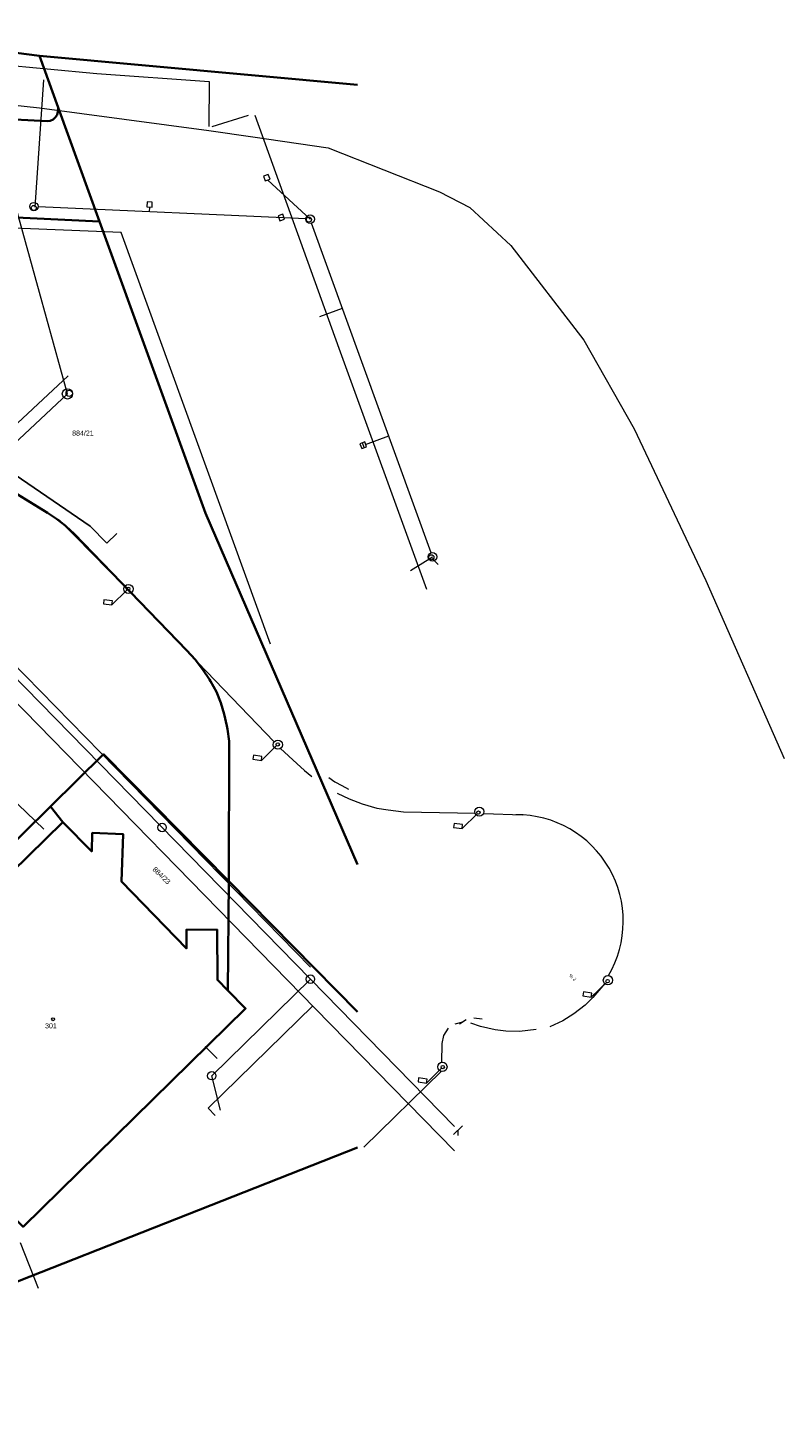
# Model space of a CAD drawing. Header units: millimetres. Extents: x -527259 to -526551, y -1129736 to -1129000.
# Tile 109 of 213: x -527074 to -526985, y -1129714 to -1129550. Entities that reach past the tile are written whole.
import ezdxf
from ezdxf.enums import TextEntityAlignment as Align

# ---------------------------------------------------------------- set-up
doc = ezdxf.new("R2010")
doc.units = ezdxf.units.MM
doc.header["$LTSCALE"] = 12
for name, color, linetype, lineweight in [('IS_sdelovaci - nezamer poloha CETIN', 132, 'EL_VEDENI_SLABOPROUD_PODZ', 0), ('IS_sdelovací CETIN', 6, 'EL_VEDENI_SLABOPROUD_PODZ', 0), ('ISa_destova_kanalizace', 4, 'KANALIZACE_DESTOVA_PODZ', 9), ('ISa_NN', 6, 'EL_VEDENI_NN_PODZ', 0), ('ISa_splaskova_kanalizace', 30, 'KANALIZACE_SPLASKOVA_PODZ', 0), ('KN tlusta', 170, 'Continuous', 35), ('tlusta', 7, 'Continuous', 15)]:
    doc.layers.add(name, color=color, linetype=linetype, lineweight=lineweight)
doc.layers.add('ISa_Vodovod', color=6, linetype='VODA_PITNA_PODZ')
doc.layers.add('Parc. č.', color=170, linetype='Continuous')
doc.styles.add('laplan', font='txt', dxfattribs={"height": 0.002})
doc.styles.add('VCDSTYLE13', font='Microsoft Sans Serif')
doc.linetypes.add('EL_VEDENI_NN_PODZ', pattern='A,35,-15,[109,CADKON.SHX,S=5,R=0,X=0,Y=0],-50', length=100)
doc.linetypes.add('EL_VEDENI_SLABOPROUD_PODZ', pattern='A,10,-30,[116,CADKON.SHX,S=5,R=0,X=0,Y=0],-35,10,-10', length=95)
doc.linetypes.add('KANALIZACE_DESTOVA_PODZ', pattern='A,35,-15,[102,CADKON.SHX,S=5,R=0,X=0,Y=5],-5,[106,CADKON.SHX,S=5,R=0,X=10,Y=0],30,-15', length=100)
doc.linetypes.add('KANALIZACE_SPLASKOVA_PODZ', pattern='A,35,-15,[102,CADKON.SHX,S=5,R=0,X=0,Y=5],-5,[102,CADKON.SHX,S=5,R=0,X=20,Y=5],30,-15', length=100)
doc.linetypes.add('VODA_PITNA_PODZ', pattern='A,35,-15,[117,CADKON.SHX,S=1.25,R=0,X=0,Y=0],-50', length=100)

# ---------------------------------------------------------------- blocks, each defined once
blk = doc.blocks.new('4$02')
at = {"layer": 'tlusta', "color": 0}
blk.add_circle((-0.01, 0), 0.175, dxfattribs=at)

msp = doc.modelspace()

# ---------------------------------------------------------------- linework, layer by layer
at = {"layer": 'IS_sdelovaci - nezamer poloha CETIN', "ltscale": 0.002, "flags": 128}
msp.add_lwpolyline([(-527071.866, -1129644.418), (-527110.37, -1129607.455), (-527124.258, -1129591.289)], dxfattribs=at)
at = {"layer": 'IS_sdelovací CETIN', "ltscale": 0.003, "flags": 128}
msp.add_lwpolyline([(-527086.796, -1129557.908), (-527072.366, -1129559.468), (-527052.416, -1129562.118), (-527047.226, -1129562.868), (-527038.346, -1129564.178), (-527025.236, -1129569.338), (-527021.666, -1129571.208), (-527016.836, -1129575.678), (-527008.236, -1129586.848), (-527002.326, -1129597.268), (-526993.886, -1129615.128), (-526984.646, -1129636.119)], dxfattribs=at)
at = {"layer": 'ISa_destova_kanalizace', "ltscale": 0.002}
for p, q in [((-527069.066, -1129593.158), (-527079.385, -1129555.902)), ((-527071.89, -1129556.155), (-527072.914, -1129571.144)), ((-527045.408, -1129567.297), (-527045.972, -1129567.502)), ((-527045.972, -1129567.502), (-527045.767, -1129568.066)), ((-527045.767, -1129568.066), (-527045.203, -1129567.861)), ((-527045.485, -1129567.963), (-527040.486, -1129572.568)), ((-527045.203, -1129567.861), (-527045.408, -1129567.297)), ((-527040.986, -1129572.551), (-527072.517, -1129571.115)), ((-527059.687, -1129570.54), (-527059.707, -1129571.14)), ((-527059.707, -1129571.14), (-527059.107, -1129571.16)), ((-527059.087, -1129570.56), (-527059.687, -1129570.54)), ((-527059.407, -1129571.152), (-527059.426, -1129571.711)), ((-527059.107, -1129571.16), (-527059.087, -1129570.56)), ((-527043.699, -1129571.996), (-527044.263, -1129572.201)), ((-527044.263, -1129572.201), (-527044.057, -1129572.765)), ((-527044.057, -1129572.765), (-527043.494, -1129572.56)), ((-527043.494, -1129572.56), (-527043.699, -1129571.996)), ((-527026.237, -1129611.889), (-527040.315, -1129573.038)), ((-527039.354, -1129584.036), (-527036.683, -1129583.063)), ((-527099.966, -1129622.028), (-527069.066, -1129593.158)), ((-527034.047, -1129598.822), (-527034.61, -1129599.027)), ((-527034.61, -1129599.027), (-527034.405, -1129599.591)), ((-527034.123, -1129599.488), (-527034.328, -1129598.925)), ((-527033.841, -1129599.386), (-527034.047, -1129598.822)), ((-527033.944, -1129599.104), (-527031.229, -1129598.115)), ((-527034.405, -1129599.591), (-527033.841, -1129599.386)), ((-527028.642, -1129613.976), (-527026.066, -1129612.358)), ((-527026.093, -1129612.553), (-527025.394, -1129613.268)), ((-527025.394, -1129613.268), (-527026.093, -1129612.553)), ((-527040.436, -1129660.7), (-527075.761, -1129624.567)), ((-527051.442, -1129671.46), (-527052.832, -1129670.033)), ((-527072.497, -1129698.536), (-527074.603, -1129693.181))]:
    msp.add_line(p, q, dxfattribs=at)
at = {"layer": 'ISa_destova_kanalizace', "linetype": 'Continuous', "ltscale": 0.002}
for centre, radius in [((-527073.016, -1129571.098), 0.5), ((-527073.03, -1129571.248), 0.3), ((-527040.486, -1129572.568), 0.5), ((-527069.066, -1129593.158), 0.608), ((-527068.865, -1129593.09), 0.375), ((-527026.066, -1129612.358), 0.5), ((-527061.884, -1129616.144), 0.544), ((-527044.282, -1129634.488), 0.544), ((-527020.548, -1129642.375), 0.544), ((-527005.404, -1129662.232), 0.544), ((-527052.078, -1129673.48), 0.5), ((-527024.902, -1129672.441), 0.544)]:
    msp.add_circle(centre, radius, dxfattribs=at)
at = {"layer": 'ISa_destova_kanalizace', "ltscale": 0.002}
for centre in [(-527040.627, -1129572.62), (-527026.207, -1129612.41)]:
    msp.add_circle(centre, 0.3, dxfattribs=at)
at = {"layer": 'ISa_NN', "ltscale": 0.002}
for p, q in [((-527080.076, -1129554.084), (-527065.596, -1129555.412)), ((-527065.596, -1129555.412), (-527052.378, -1129556.371)), ((-527052.378, -1129556.371), (-527052.424, -1129561.675)), ((-527052.032, -1129561.659), (-527047.756, -1129560.331)), ((-527047.006, -1129560.331), (-527037.11, -1129587.782)), ((-527062.727, -1129574.132), (-527095.925, -1129572.787)), ((-527045.139, -1129622.662), (-527062.727, -1129574.132)), ((-527037.11, -1129587.782), (-527026.761, -1129616.165)), ((-527099.956, -1129619.918), (-527068.987, -1129591.038)), ((-527080.887, -1129601.356), (-527069.988, -1129608.047)), ((-527069.988, -1129608.047), (-527062.361, -1129615.844)), ((-527063.848, -1129618.018), (-527062.063, -1129616.267)), ((-527061.646, -1129616.575), (-527044.701, -1129634.163)), ((-527064.77, -1129617.404), (-527064.837, -1129617.873)), ((-527064.837, -1129617.873), (-527063.848, -1129618.018)), ((-527063.78, -1129617.548), (-527064.77, -1129617.404)), ((-527063.848, -1129618.018), (-527063.78, -1129617.548)), ((-527046.227, -1129636.346), (-527044.442, -1129634.595)), ((-527043.957, -1129634.923), (-527042.031, -1129636.714)), ((-527047.149, -1129635.731), (-527047.215, -1129636.2)), ((-527047.215, -1129636.2), (-527046.227, -1129636.346)), ((-527046.159, -1129635.875), (-527047.149, -1129635.731)), ((-527046.227, -1129636.346), (-527046.159, -1129635.875)), ((-527042.031, -1129636.714), (-527041.155, -1129637.519)), ((-527041.155, -1129637.519), (-527040.279, -1129638.237)), ((-527038.275, -1129638.342), (-527037.573, -1129638.88)), ((-527037.573, -1129638.88), (-527036.737, -1129639.288)), ((-527036.737, -1129639.288), (-527035.946, -1129639.739)), ((-527037.293, -1129640.216), (-527035.885, -1129640.851)), ((-527035.885, -1129640.851), (-527034.344, -1129641.444)), ((-527034.344, -1129641.444), (-527032.625, -1129641.949)), ((-527032.625, -1129641.949), (-527031.301, -1129642.141)), ((-527031.301, -1129642.141), (-527029.491, -1129642.383)), ((-527029.491, -1129642.383), (-527021.003, -1129642.568)), ((-527022.59, -1129644.37), (-527020.806, -1129642.619)), ((-527020.031, -1129642.579), (-527015.512, -1129642.753)), ((-527023.512, -1129643.756), (-527023.579, -1129644.225)), ((-527023.579, -1129644.225), (-527022.59, -1129644.37)), ((-527022.522, -1129643.9), (-527023.512, -1129643.756)), ((-527022.59, -1129644.37), (-527022.522, -1129643.9)), ((-527007.377, -1129664.232), (-527005.592, -1129662.482)), ((-527005.787, -1129662.631), (-527007.172, -1129664.264)), ((-527008.298, -1129663.618), (-527008.365, -1129664.087)), ((-527008.365, -1129664.087), (-527007.377, -1129664.232)), ((-527007.308, -1129663.762), (-527008.298, -1129663.618)), ((-527007.172, -1129664.264), (-527008.094, -1129665.165)), ((-527007.377, -1129664.232), (-527007.308, -1129663.762)), ((-527009.437, -1129666.201), (-527010.708, -1129667.029)), ((-527008.094, -1129665.165), (-527009.437, -1129666.201)), ((-527024.227, -1129667.899), (-527024.778, -1129668.759)), ((-527022.54, -1129667.16), (-527023.437, -1129667.394)), ((-527022.089, -1129666.916), (-527022.88, -1129667.422)), ((-527020.407, -1129667.699), (-527021.567, -1129667.28)), ((-527020.22, -1129666.802), (-527021.193, -1129666.683)), ((-527018.705, -1129668.07), (-527020.407, -1129667.699)), ((-527013.857, -1129668.044), (-527015.836, -1129668.265)), ((-527010.708, -1129667.029), (-527012.259, -1129667.712)), ((-527024.978, -1129669.705), (-527025.002, -1129671.925)), ((-527024.778, -1129668.759), (-527024.978, -1129669.705)), ((-527017.434, -1129668.22), (-527018.705, -1129668.07)), ((-527015.836, -1129668.265), (-527017.434, -1129668.22)), ((-527025.013, -1129672.954), (-527034.14, -1129681.91)), ((-527026.784, -1129674.35), (-527024.999, -1129672.599)), ((-527027.706, -1129673.735), (-527027.773, -1129674.204)), ((-527027.773, -1129674.204), (-527026.784, -1129674.35)), ((-527026.716, -1129673.879), (-527027.706, -1129673.735)), ((-527026.784, -1129674.35), (-527026.716, -1129673.879))]:
    msp.add_line(p, q, dxfattribs=at)
for centre in [(-527061.921, -1129616.127), (-527044.299, -1129634.455), (-527020.663, -1129642.479), (-527005.449, -1129662.342), (-527024.857, -1129672.459)]:
    msp.add_circle(centre, 0.2, dxfattribs=at)
msp.add_arc((-527016.158, -1129655.294), 12.558, 329.37464, 90.40407, dxfattribs=at)
at = {"layer": 'ISa_splaskova_kanalizace', "ltscale": 0.002}
for p, q in [((-527040.453, -1129662.115), (-527075.831, -1129625.927)), ((-527052.078, -1129673.48), (-527040.452, -1129662.114)), ((-527023.491, -1129679.475), (-527040.458, -1129662.12)), ((-527051.036, -1129677.551), (-527052.078, -1129673.48)), ((-527022.529, -1129679.374), (-527023.602, -1129680.423)), ((-527023.066, -1129679.899), (-527023.066, -1129680.52))]:
    msp.add_line(p, q, dxfattribs=at)
for centre in [(-527057.929, -1129644.238), (-527040.453, -1129662.115)]:
    msp.add_circle(centre, 0.5, dxfattribs=at)
at = {"layer": 'ISa_Vodovod', "ltscale": 0.002}
for p, q in [((-527079.835, -1129599.606), (-527066.396, -1129608.752)), ((-527066.396, -1129608.752), (-527064.442, -1129610.758)), ((-527064.442, -1129610.758), (-527063.259, -1129609.606)), ((-527088.807, -1129615.52), (-527039.889, -1129665.552))]:
    msp.add_line(p, q, dxfattribs=at)
at = {"layer": 'ISa_Vodovod', "color": 6, "ltscale": 0.002}
for p, q in [((-527040.177, -1129665.257), (-527052.494, -1129677.298)), ((-527039.889, -1129665.552), (-527023.491, -1129682.324)), ((-527052.494, -1129677.298), (-527051.655, -1129678.156))]:
    msp.add_line(p, q, dxfattribs=at)
at = {"layer": 'KN tlusta', "linetype": 'Continuous'}
for p, q in [((-527072.376, -1129553.318), (-527098.956, -1129550.038)), ((-527070.166, -1129559.408), (-527072.376, -1129553.318)), ((-527072.376, -1129553.318), (-527034.886, -1129556.75)), ((-527070.186, -1129559.928), (-527070.166, -1129559.408)), ((-527065.286, -1129572.868), (-527070.166, -1129559.408)), ((-527081.986, -1129560.498), (-527071.446, -1129561.028)), ((-527096.526, -1129571.368), (-527065.286, -1129572.868)), ((-527071.416, -1129607.188), (-527078.256, -1129602.968)), ((-527055.006, -1129623.388), (-527068.276, -1129609.648)), ((-527050.076, -1129650.568), (-527050.026, -1129634.058)), ((-527105.946, -1129676.168), (-527071.076, -1129641.758)), ((-527069.596, -1129643.598), (-527071.076, -1129641.758)), ((-527050.076, -1129650.568), (-527050.176, -1129663.448)), ((-527034.886, -1129665.964), (-527050.076, -1129650.568)), ((-527116.546, -1129714.058), (-527034.886, -1129681.945))]:
    msp.add_line(p, q, dxfattribs=at)
for points in [[(-527071.446, -1129561.028), (-527071.095, -1129560.983), (-527070.771, -1129560.842), (-527070.722, -1129560.81), (-527070.461, -1129560.571), (-527070.278, -1129560.269), (-527070.186, -1129559.928)], [(-527034.886, -1129648.619), (-527052.826, -1129607.198), (-527065.286, -1129572.868)], [(-527068.276, -1129609.648), (-527069.215, -1129608.778), (-527069.335, -1129608.675), (-527070.347, -1129607.891), (-527071.416, -1129607.188)], [(-527050.026, -1129634.058), (-527050.214, -1129632.666), (-527050.285, -1129632.272), (-527050.6, -1129630.903), (-527051.011, -1129629.559), (-527051.516, -1129628.248), (-527052.228, -1129626.987), (-527052.338, -1129626.809), (-527053.148, -1129625.608), (-527054.039, -1129624.466), (-527055.006, -1129623.388)], [(-527071.076, -1129641.758), (-527064.836, -1129635.608), (-527050.076, -1129650.568)], [(-527069.596, -1129643.598), (-527095.796, -1129669.258), (-527074.306, -1129691.278), (-527048.086, -1129665.558), (-527050.176, -1129663.448)], [(-527050.176, -1129663.448), (-527051.396, -1129662.188), (-527051.446, -1129656.268), (-527055.066, -1129656.288), (-527055.046, -1129658.478), (-527062.716, -1129650.588), (-527062.506, -1129645.028), (-527066.156, -1129644.878), (-527066.206, -1129647.068), (-527069.596, -1129643.598)]]:
    msp.add_lwpolyline(points, dxfattribs=at)

# ---------------------------------------------------------------- block references
at = {"layer": 'tlusta', "linetype": 'Continuous'}
msp.add_blockref('4$02', (-527070.756, -1129666.828), dxfattribs=at)

# ---------------------------------------------------------------- texts
at = {"layer": 'ISa_NN', "ltscale": 0.002, "style": 'VCDSTYLE13', "width": 0.9}
msp.add_text('2 %%%', height=0.4, rotation=135.72, dxfattribs=at).set_placement((-527009.084, -1129662.093))
at = {"layer": 'Parc. č.', "style": 'laplan'}
for s, p in [('884/21', (-527067.249, -1129598.078)), ('301', (-527071.014, -1129667.901))]:
    msp.add_text(s, height=0.6, dxfattribs=at).set_placement(p, align=Align.CENTER)
msp.add_text('884/23', height=0.6, rotation=316, dxfattribs=at).set_placement((-527058.195, -1129650.115), align=Align.CENTER)

doc.saveas('drawing.dxf')
